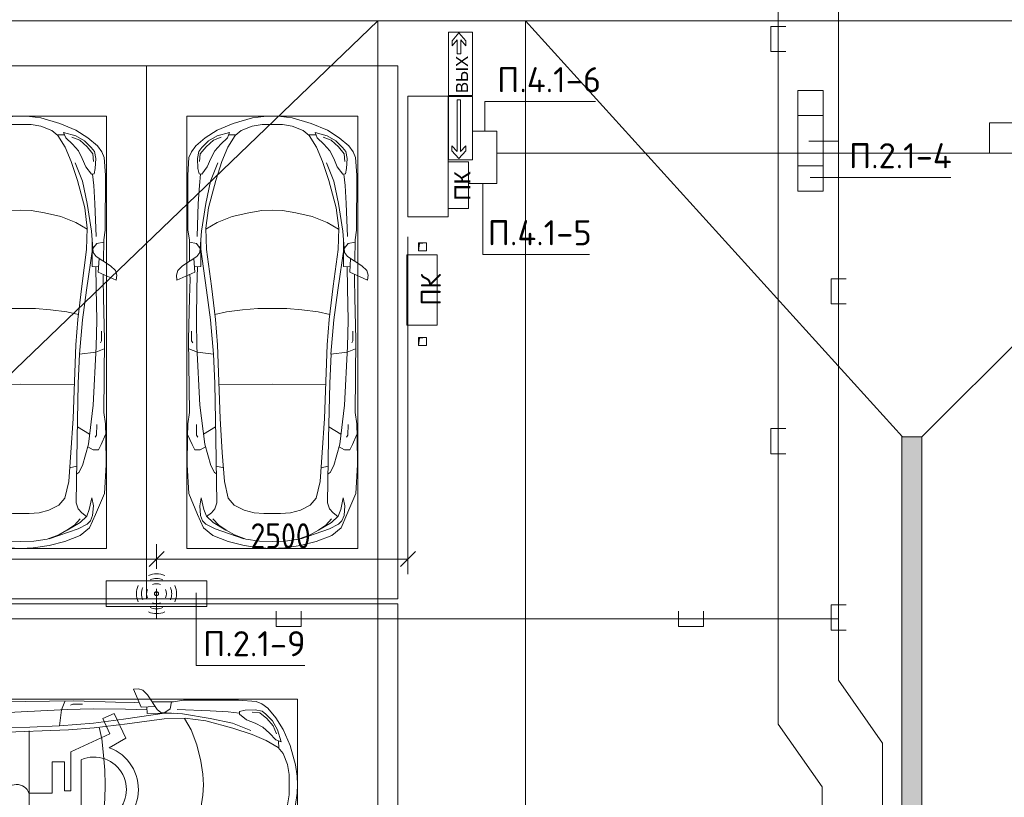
# Model space of a CAD drawing. Header units: millimetres. Extents: x -32229 to 170644, y -13689 to 125138.
# Tile 240 of 256: x 71674 to 81466, y 62374 to 70110. Entities that reach past the tile are written whole.
import ezdxf

# ---------------------------------------------------------------- set-up
doc = ezdxf.new("R2010")
doc.units = ezdxf.units.MM
for name, color, linetype, lineweight in [('A-ANNO-DIMS', 7, 'Continuous', 9), ('A-ANNO-DIMS-200', 7, 'Continuous', 9), ('A-ANNO-NOTE', 7, 'Continuous', 18), ('A-DETL-GENF', 7, 'Continuous', 18), ('A-DETL-THIN', 7, 'Continuous', 9), ('A-FLOR', 7, 'Continuous', 18), ('A-GENM', 7, 'Continuous', 18), ('C-PRKG', 7, 'Continuous', 18), ('G-ANNO-TEXT', 7, 'Continuous', 9), ('M-EQPM', 7, 'Continuous', 18), ('S-COLS', 7, 'Continuous', 18)]:
    doc.layers.add(name, color=color, linetype=linetype, lineweight=lineweight)
doc.layers.add('A-DETL', color=7, linetype='Continuous', lineweight=9, true_color=0x00a600)
doc.styles.add('Arial', font='arial.ttf', dxfattribs={"height": 160})
doc.styles.add('Arial_1', font='arial.ttf', dxfattribs={"height": 120})
doc.styles.add('GOST Common', font='GOST_Common.ttf', dxfattribs={"height": 200})
doc.styles.add('GOST Common_6', font='GOST_Common.ttf', dxfattribs={"width": 0.9, "height": 250})
doc.styles.add('ISOCPEUR', font='isocpeur.ttf', dxfattribs={"height": 250})
doc.dimstyles.new('ГОСТ_2_5_мм2', dxfattribs={"dimscale": 304.8, "dimtxt": 251.428749, "dimasz": 0.492126, "dimexe": 0.492126, "dimexo": 0.656168, "dimgap": 0.098425, "dimtad": 1, "dimdec": 0, "dimdsep": 46, "dimtxsty": 'GOST Common_6', "dimblk1": 'OBLIQUE', "dimblk2": 'OBLIQUE', "dimsah": 1, "dimcen": 0.09, "dimazin": 2, "dimtfac": 1, "dimtdec": 4, "dimtix": 1, "dimtmove": 0, "dimatfit": 3, "dimfxl": 1, "dimtvp": 1, "dimtolj": 1, "dimtzin": 0, "dimarcsym": 2})

# ---------------------------------------------------------------- blocks, each defined once
blk = doc.blocks.new('АР_Машиноместо - 5300x2500_С-V11--01 ЭО')
at = {"layer": 'A-DETL-GENF', "color": 253, "lineweight": 13, "true_color": 0xaaaaaa}
for p, q in [((1250, 4800), (1126.4, 4794.1)), ((1250, 4800), (1373.6, 4794.1)), ((812.7, 4729.4), (659.1, 4669.9)), ((680.7, 4606.5), (967, 4703.6)), ((970.2, 4771.8), (812.7, 4729.4)), ((988.2, 4706.7), (873.9, 4665.1)), ((1126.4, 4794.1), (970.2, 4771.8)), ((1122.2, 4726.4), (988.2, 4706.7)), ((1250, 4731.7), (1122.2, 4726.4)), ((1250, 4731.7), (1377.8, 4726.4)), ((1373.6, 4794.1), (1529.8, 4771.8)), ((1377.8, 4726.4), (1511.8, 4706.7)), ((1511.8, 4706.7), (1626.1, 4665.1)), ((1529.8, 4771.8), (1687.3, 4729.4)), ((1819.3, 4606.5), (1533, 4703.6)), ((1687.3, 4729.4), (1840.9, 4669.9)), ((659.1, 4669.9), (565.9, 4595.1)), ((590.7, 4560.1), (680.7, 4606.5)), ((788.5, 4617.7), (661.8, 4543.1)), ((791.3, 4619.7), (717.1, 4568.9)), ((873.9, 4665.1), (791.3, 4619.7)), ((1626.1, 4665.1), (1708.7, 4619.7)), ((1708.7, 4619.7), (1782.9, 4568.9)), ((1711.5, 4617.7), (1838.2, 4543.1)), ((1909.3, 4560.1), (1819.3, 4606.5)), ((1840.9, 4669.9), (1934.1, 4595.1)), ((565.9, 4595.1), (507.1, 4462.6)), ((536.4, 4471.4), (557.5, 4525.7)), ((557.5, 4525.7), (590.7, 4560.1)), ((661.8, 4543.1), (594.6, 4479.3)), ((717.1, 4568.9), (659.6, 4505.3)), ((1782.9, 4568.9), (1840.4, 4505.3)), ((1838.2, 4543.1), (1905.4, 4479.3)), ((1942.5, 4525.7), (1909.3, 4560.1)), ((1934.1, 4595.1), (1992.9, 4462.6)), ((1963.6, 4471.4), (1942.5, 4525.7)), ((507.1, 4462.6), (419.6, 4254.2)), ((528.4, 4374.7), (536.4, 4471.4)), ((569.5, 4413.1), (543.7, 4295.1)), ((594.6, 4479.3), (569.5, 4413.1)), ((645, 4445.5), (597.3, 4481.4)), ((679.6, 4406.3), (645, 4445.5)), ((872.7, 4370.2), (970.5, 4419.3)), ((970.5, 4419.3), (1069.6, 4447.3)), ((1069.6, 4447.3), (1167.1, 4453.2)), ((1167.1, 4453.2), (1250, 4453.9)), ((1332.9, 4453.2), (1250, 4453.9)), ((1430.4, 4447.3), (1332.9, 4453.2)), ((1529.5, 4419.3), (1430.4, 4447.3)), ((1627.3, 4370.2), (1529.5, 4419.3)), ((1820.4, 4406.3), (1855, 4445.5)), ((1855, 4445.5), (1902.7, 4481.4)), ((1905.4, 4479.3), (1930.5, 4413.1)), ((1930.5, 4413.1), (1956.3, 4295.1)), ((1971.6, 4374.7), (1963.6, 4471.4)), ((1992.9, 4462.6), (2080.4, 4254.2)), ((543.7, 4295.1), (528.4, 4374.7)), ((699.7, 4345.5), (679.6, 4406.3)), ((689.3, 3705.5), (699.7, 4345.5)), ((812.5, 4298.9), (872.7, 4370.2)), ((1687.5, 4298.9), (1627.3, 4370.2)), ((1800.3, 4345.5), (1820.4, 4406.3)), ((1810.7, 3705.5), (1800.3, 4345.5)), ((1956.3, 4295.1), (1971.6, 4374.7)), ((419.6, 4254.2), (403.4, 3968)), ((774.4, 4132.9), (812.5, 4298.9)), ((1725.6, 4132.9), (1687.5, 4298.9)), ((2080.4, 4254.2), (2096.6, 3968)), ((752.2, 3845.6), (774.4, 4132.9)), ((1747.8, 3845.6), (1725.6, 4132.9)), ((638.7, 3975.4), (675.2, 4045.5)), ((675.2, 4045.5), (694.6, 4057.6)), ((1824.8, 4045.5), (1805.4, 4057.6)), ((1861.3, 3975.4), (1824.8, 4045.5)), ((403.4, 3968), (405.6, 3688.5)), ((578.7, 3762.9), (638.7, 3975.4)), ((1921.3, 3762.9), (1861.3, 3975.4)), ((2096.6, 3968), (2094.4, 3688.5)), ((453.1, 3766.3), (478.4, 3819.3)), ((478.4, 3819.3), (532.5, 3818.1)), ((731.2, 3507.6), (752.2, 3845.6)), ((1768.8, 3507.6), (1747.8, 3845.6)), ((2021.6, 3819.3), (1967.5, 3818.1)), ((2046.9, 3766.3), (2021.6, 3819.3)), ((408.2, 3667), (453.1, 3766.3)), ((530.9, 3374.8), (578.7, 3762.9)), ((532.5, 3818.1), (585.5, 3790.5)), ((1967.5, 3818.1), (1914.5, 3790.5)), ((1969.1, 3374.8), (1921.3, 3762.9)), ((2091.8, 3667), (2046.9, 3766.3)), ((405.6, 3688.5), (409.5, 3560)), ((495.5, 3566.1), (496.8, 3671.6)), ((496.8, 3671.6), (510.1, 3691.5)), ((687.1, 3588.8), (566.5, 3663.9)), ((678.7, 3159.5), (689.3, 3705.5)), ((1821.3, 3159.5), (1810.7, 3705.5)), ((1812.9, 3588.8), (1933.5, 3663.9)), ((2003.2, 3671.6), (1989.9, 3691.5)), ((2004.5, 3566.1), (2003.2, 3671.6)), ((2094.4, 3688.5), (2090.5, 3560)), ((409.5, 3560), (426.5, 3446.8)), ((2090.5, 3560), (2073.5, 3446.8)), ((426.5, 3446.8), (417.5, 2723)), ((704.9, 2775.5), (731.2, 3507.6)), ((1795.1, 2775.5), (1768.8, 3507.6)), ((2073.5, 3446.8), (2082.5, 2723)), ((501.4, 2789.7), (530.9, 3374.8)), ((1998.6, 2789.7), (1969.1, 3374.8)), ((665.6, 2864.6), (678.7, 3159.5)), ((1834.4, 2864.6), (1821.3, 3159.5)), ((505.1, 2846.9), (420.9, 2813.3)), ((665.8, 2867.4), (505.1, 2846.9)), ((636.6, 2526.5), (665.8, 2867.4)), ((1834.2, 2867.4), (1994.9, 2846.9)), ((1863.4, 2526.5), (1834.2, 2867.4)), ((1994.9, 2846.9), (2079.1, 2813.3)), ((447.8, 2733.7), (459.7, 2756.2)), ((495.7, 2532.3), (501.4, 2789.7)), ((684.2, 2522.3), (704.9, 2775.5)), ((1815.8, 2522.3), (1795.1, 2775.5)), ((2004.3, 2532.3), (1998.6, 2789.7)), ((2052.2, 2733.7), (2040.3, 2756.2)), ((417.5, 2723), (428.2, 2308.5)), ((447.8, 2638.7), (447.8, 2733.7)), ((2052.2, 2638.7), (2052.2, 2733.7)), ((2082.5, 2723), (2071.8, 2308.5)), ((500, 2210.1), (495.7, 2532.3)), ((636.6, 2526.5), (597, 2231)), ((644.6, 2191.8), (684.2, 2522.3)), ((1855.4, 2191.8), (1815.8, 2522.3)), ((1863.4, 2526.5), (1903, 2231)), ((2000, 2210.1), (2004.3, 2532.3)), ((428.2, 2308.5), (432.3, 2119.9)), ((2071.8, 2308.5), (2067.7, 2119.9)), ((505.9, 1996), (500, 2210.1)), ((597, 2231), (535, 1798.3)), ((595.8, 1824.8), (644.6, 2191.8)), ((1904.2, 1824.8), (1855.4, 2191.8)), ((1903, 2231), (1965, 1798.3)), ((1994.1, 1996), (2000, 2210.1)), ((296.8, 2079.9), (301.4, 2130.5)), ((309.5, 2036.1), (296.8, 2079.9)), ((301.4, 2130.5), (479.9, 2052.9)), ((432.3, 2119.9), (430.7, 2073.9)), ((2198.6, 2130.5), (2020.1, 2052.9)), ((2067.7, 2119.9), (2069.3, 2073.9)), ((2190.5, 2036.1), (2203.2, 2079.9)), ((2203.2, 2079.9), (2198.6, 2130.5)), ((357.8, 1990.1), (309.5, 2036.1)), ((500.6, 1894.5), (357.8, 1990.1)), ((479.9, 2052.9), (471, 1914.3)), ((540.9, 1993.7), (476.3, 1997.9)), ((540.9, 1993.7), (539.8, 1733.1)), ((1959.1, 1993.7), (2023.7, 1997.9)), ((1959.1, 1993.7), (1960.2, 1733.1)), ((1999.4, 1894.5), (2142.2, 1990.1)), ((2020.1, 2052.9), (2029, 1914.3)), ((2142.2, 1990.1), (2190.5, 2036.1)), ((426.5, 1730.9), (427.5, 1943)), ((530.6, 1857.6), (500.6, 1894.5)), ((1969.4, 1857.6), (1999.4, 1894.5)), ((2073.5, 1730.9), (2072.5, 1943)), ((495, 1765.3), (426.6, 1753.4)), ((533.6, 1816.8), (495, 1765.3)), ((546.5, 1642.6), (530.6, 1857.6)), ((589.4, 1615.5), (595.8, 1824.8)), ((1910.6, 1615.5), (1904.2, 1824.8)), ((1953.5, 1642.6), (1969.4, 1857.6)), ((1966.4, 1816.8), (2005, 1765.3)), ((2005, 1765.3), (2073.4, 1753.4)), ((410.6, 1634.2), (426.5, 1730.9)), ((2089.4, 1634.2), (2073.5, 1730.9)), ((409.5, 1087), (410.6, 1634.2)), ((615.4, 1410.3), (589.4, 1615.5)), ((590.4, 1624.3), (703.6, 1557.1)), ((1909.6, 1624.3), (1796.4, 1557.1)), ((1884.6, 1410.3), (1910.6, 1615.5)), ((2090.5, 1087), (2089.4, 1634.2)), ((703.6, 1557.1), (852.8, 1499)), ((852.8, 1499), (1016.6, 1459.9)), ((1647.2, 1499), (1483.4, 1459.9)), ((1796.4, 1557.1), (1647.2, 1499)), ((687.4, 1141), (615.4, 1410.3)), ((1016.6, 1459.9), (1146.9, 1439.4)), ((1146.9, 1439.4), (1250, 1434.1)), ((1353.1, 1439.4), (1250, 1434.1)), ((1483.4, 1459.9), (1353.1, 1439.4)), ((1812.6, 1141), (1884.6, 1410.3)), ((420.9, 910.7), (409.5, 1087)), ((749.2, 950.3), (687.4, 1141)), ((1750.8, 950.3), (1812.6, 1141)), ((2079.1, 910.7), (2090.5, 1087)), ((505.7, 920), (510.2, 1018.7)), ((510.2, 1018.7), (521.5, 1074.5)), ((521.5, 1074.5), (548.5, 1076.2)), ((548.5, 1076.2), (603.4, 1004.8)), ((603.4, 1004.8), (639.1, 920)), ((1896.6, 1004.8), (1860.9, 920)), ((1951.5, 1076.2), (1896.6, 1004.8)), ((1978.5, 1074.5), (1951.5, 1076.2)), ((1989.8, 1018.7), (1978.5, 1074.5)), ((1994.3, 920), (1989.8, 1018.7)), ((445.9, 853.1), (420.9, 910.7)), ((519.1, 851.5), (505.7, 920)), ((639.1, 920), (677.4, 843.7)), ((809.1, 809.4), (749.2, 950.3)), ((1690.9, 809.4), (1750.8, 950.3)), ((1860.9, 920), (1822.6, 843.7)), ((1980.9, 851.5), (1994.3, 920)), ((2054.1, 853.1), (2079.1, 910.7)), ((489, 795.6), (445.9, 853.1)), ((584.4, 714.6), (489, 795.6)), ((550, 812.3), (519.1, 851.5)), ((616.5, 746.4), (550, 812.3)), ((677.4, 843.7), (737.5, 778.3)), ((881.5, 691.6), (809.1, 809.4)), ((1618.5, 691.6), (1690.9, 809.4)), ((1822.6, 843.7), (1762.5, 778.3)), ((1883.5, 746.4), (1950, 812.3)), ((1915.6, 714.6), (2011, 795.6)), ((1950, 812.3), (1980.9, 851.5)), ((2011, 795.6), (2054.1, 853.1)), ((701.8, 640.4), (584.4, 714.6)), ((703.5, 696.4), (616.5, 746.4)), ((824.6, 660.9), (703.5, 696.4)), ((737.5, 778.3), (804.5, 715.7)), ((804.5, 715.7), (824.6, 660.9)), ((888.4, 685.9), (815.2, 686.6)), ((941.4, 642.2), (881.5, 691.6)), ((1558.6, 642.2), (1618.5, 691.6)), ((1611.6, 685.9), (1684.8, 686.6)), ((1695.5, 715.7), (1675.4, 660.9)), ((1675.4, 660.9), (1796.5, 696.4)), ((1762.5, 778.3), (1695.5, 715.7)), ((1796.5, 696.4), (1883.5, 746.4)), ((1798.2, 640.4), (1915.6, 714.6)), ((861.8, 571.6), (701.8, 640.4)), ((1050.7, 599.4), (941.4, 642.2)), ((1148.8, 583), (1050.7, 599.4)), ((1351.2, 583), (1449.3, 599.4)), ((1449.3, 599.4), (1558.6, 642.2)), ((1638.2, 571.6), (1798.2, 640.4)), ((1052.6, 517.5), (861.8, 571.6)), ((1165.1, 503.1), (1052.6, 517.5)), ((1250, 581.6), (1148.8, 583)), ((1250, 500), (1165.1, 503.1)), ((1250, 581.6), (1351.2, 583)), ((1250, 500), (1334.9, 503.1)), ((1334.9, 503.1), (1447.4, 517.5)), ((1447.4, 517.5), (1638.2, 571.6))]:
    blk.add_line(p, q, dxfattribs=at)
at = {"layer": 'A-DETL-GENF', "color": 254, "lineweight": 13, "true_color": 0xd4d4d4}
for p, q in [((694.6, 3980.4), (765.1, 3996.8)), ((1805.4, 3980.4), (1734.9, 3996.8)), ((715.1, 3168.3), (1250, 3167.3)), ((1784.9, 3168.3), (1250, 3167.3)), ((677.9, 2473), (794.6, 2446)), ((1822.1, 2473), (1705.4, 2446)), ((794.6, 2446), (955.7, 2426.8)), ((955.7, 2426.8), (1105.5, 2413.7)), ((1105.5, 2413.7), (1250, 2412.9)), ((1394.5, 2413.7), (1250, 2412.9)), ((1544.3, 2426.8), (1394.5, 2413.7)), ((1705.4, 2446), (1544.3, 2426.8)), ((513.9, 1368.9), (502.3, 1696.3)), ((1986.1, 1368.9), (1997.7, 1696.3)), ((590.3, 1367.8), (546.5, 1642.6)), ((1909.7, 1367.8), (1953.5, 1642.6)), ((524.9, 1188.6), (513.9, 1368.9)), ((636.7, 1146), (590.3, 1367.8)), ((1863.3, 1146), (1909.7, 1367.8)), ((1975.1, 1188.6), (1986.1, 1368.9)), ((537.4, 1076.1), (524.9, 1188.6)), ((1962.6, 1076.1), (1975.1, 1188.6)), ((710.2, 962.8), (636.7, 1146)), ((1789.8, 962.8), (1863.3, 1146)), ((534.5, 874.4), (528.1, 949.5)), ((1965.5, 874.4), (1971.9, 949.5)), ((591.7, 805), (534.5, 874.4)), ((664.7, 739.9), (591.7, 805)), ((1835.3, 739.9), (1908.3, 805)), ((1908.3, 805), (1965.5, 874.4)), ((742.6, 707.8), (664.7, 739.9)), ((1757.4, 707.8), (1835.3, 739.9))]:
    blk.add_line(p, q, dxfattribs=at)
at = {"layer": 'C-PRKG', "color": 253, "lineweight": 13, "true_color": 0xaaaaaa}
for p, q in [((2500, 5300), (0, 5300)), ((0, 0), (0, 5300)), ((2500, 0), (2500, 5300)), ((400, 4800), (2100, 4800)), ((400, 500), (400, 4800)), ((2100, 500), (2100, 4800)), ((400, 500), (2100, 500)), ((2500, 0), (0, 0))]:
    blk.add_line(p, q, dxfattribs=at)
blk = doc.blocks.new('АР_Машиноместо - 6000x3600_С_МГН-3113491--01 ЭО')
at = {"layer": 'A-DETL-GENF', "color": 253, "lineweight": 13, "true_color": 0xaaaaaa}
for p, q in [((1126.4, 5294.1), (970.2, 5271.8)), ((1250, 5300), (1126.4, 5294.1)), ((1250, 5300), (1373.6, 5294.1)), ((1373.6, 5294.1), (1529.8, 5271.8)), ((812.7, 5229.4), (659.1, 5169.9)), ((680.7, 5106.5), (967, 5203.6)), ((970.2, 5271.8), (812.7, 5229.4)), ((988.2, 5206.7), (873.9, 5165.1)), ((1122.2, 5226.4), (988.2, 5206.7)), ((1250, 5231.7), (1122.2, 5226.4)), ((1250, 5231.7), (1377.8, 5226.4)), ((1377.8, 5226.4), (1511.8, 5206.7)), ((1511.8, 5206.7), (1626.1, 5165.1)), ((1529.8, 5271.8), (1687.3, 5229.4)), ((1819.3, 5106.5), (1533, 5203.6)), ((1687.3, 5229.4), (1840.9, 5169.9)), ((565.9, 5095.1), (507.1, 4962.6)), ((659.1, 5169.9), (565.9, 5095.1)), ((590.7, 5060.1), (680.7, 5106.5)), ((788.5, 5117.7), (661.8, 5043.1)), ((791.3, 5119.7), (717.1, 5068.9)), ((873.9, 5165.1), (791.3, 5119.7)), ((1626.1, 5165.1), (1708.7, 5119.7)), ((1708.7, 5119.7), (1782.9, 5068.9)), ((1711.5, 5117.7), (1838.2, 5043.1)), ((1909.3, 5060.1), (1819.3, 5106.5)), ((1840.9, 5169.9), (1934.1, 5095.1)), ((1934.1, 5095.1), (1992.9, 4962.6)), ((536.4, 4971.4), (557.5, 5025.7)), ((557.5, 5025.7), (590.7, 5060.1)), ((661.8, 5043.1), (594.6, 4979.3)), ((717.1, 5068.9), (659.6, 5005.3)), ((1782.9, 5068.9), (1840.4, 5005.3)), ((1838.2, 5043.1), (1905.4, 4979.3)), ((1942.5, 5025.7), (1909.3, 5060.1)), ((1963.6, 4971.4), (1942.5, 5025.7)), ((507.1, 4962.6), (419.6, 4754.2)), ((528.4, 4874.7), (536.4, 4971.4)), ((569.5, 4913.1), (543.7, 4795.1)), ((594.6, 4979.3), (569.5, 4913.1)), ((645, 4945.5), (597.3, 4981.4)), ((679.6, 4906.3), (645, 4945.5)), ((699.7, 4845.5), (679.6, 4906.3)), ((872.7, 4870.2), (970.5, 4919.3)), ((970.5, 4919.3), (1069.6, 4947.3)), ((1069.6, 4947.3), (1167.1, 4953.2)), ((1167.1, 4953.2), (1250, 4953.9)), ((1332.9, 4953.2), (1250, 4953.9)), ((1430.4, 4947.3), (1332.9, 4953.2)), ((1529.5, 4919.3), (1430.4, 4947.3)), ((1627.3, 4870.2), (1529.5, 4919.3)), ((1800.3, 4845.5), (1820.4, 4906.3)), ((1820.4, 4906.3), (1855, 4945.5)), ((1855, 4945.5), (1902.7, 4981.4)), ((1905.4, 4979.3), (1930.5, 4913.1)), ((1930.5, 4913.1), (1956.3, 4795.1)), ((1971.6, 4874.7), (1963.6, 4971.4)), ((1992.9, 4962.6), (2080.4, 4754.2)), ((543.7, 4795.1), (528.4, 4874.7)), ((689.3, 4205.5), (699.7, 4845.5)), ((774.4, 4632.9), (812.5, 4798.9)), ((812.5, 4798.9), (872.7, 4870.2)), ((1687.5, 4798.9), (1627.3, 4870.2)), ((1725.6, 4632.9), (1687.5, 4798.9)), ((1810.7, 4205.5), (1800.3, 4845.5)), ((1956.3, 4795.1), (1971.6, 4874.7)), ((419.6, 4754.2), (403.4, 4468)), ((2080.4, 4754.2), (2096.6, 4468)), ((752.2, 4345.6), (774.4, 4632.9)), ((1747.8, 4345.6), (1725.6, 4632.9)), ((638.7, 4475.4), (675.2, 4545.5)), ((675.2, 4545.5), (694.6, 4557.6)), ((1824.8, 4545.5), (1805.4, 4557.6)), ((1861.3, 4475.4), (1824.8, 4545.5)), ((403.4, 4468), (405.6, 4188.5)), ((578.7, 4262.9), (638.7, 4475.4)), ((1921.3, 4262.9), (1861.3, 4475.4)), ((2096.6, 4468), (2094.4, 4188.5)), ((453.1, 4266.3), (478.4, 4319.3)), ((478.4, 4319.3), (532.5, 4318.1)), ((532.5, 4318.1), (585.5, 4290.5)), ((731.2, 4007.6), (752.2, 4345.6)), ((1768.8, 4007.6), (1747.8, 4345.6)), ((1967.5, 4318.1), (1914.5, 4290.5)), ((2021.6, 4319.3), (1967.5, 4318.1)), ((2046.9, 4266.3), (2021.6, 4319.3)), ((408.2, 4167), (453.1, 4266.3)), ((530.9, 3874.8), (578.7, 4262.9)), ((1969.1, 3874.8), (1921.3, 4262.9)), ((2091.8, 4167), (2046.9, 4266.3)), ((405.6, 4188.5), (409.5, 4060)), ((495.5, 4066.1), (496.8, 4171.6)), ((496.8, 4171.6), (510.1, 4191.5)), ((687.1, 4088.8), (566.5, 4163.9)), ((678.7, 3659.5), (689.3, 4205.5)), ((1821.3, 3659.5), (1810.7, 4205.5)), ((1812.9, 4088.8), (1933.5, 4163.9)), ((2003.2, 4171.6), (1989.9, 4191.5)), ((2004.5, 4066.1), (2003.2, 4171.6)), ((2094.4, 4188.5), (2090.5, 4060)), ((409.5, 4060), (426.5, 3946.8)), ((2090.5, 4060), (2073.5, 3946.8)), ((426.5, 3946.8), (417.5, 3223)), ((704.9, 3275.5), (731.2, 4007.6)), ((1795.1, 3275.5), (1768.8, 4007.6)), ((2073.5, 3946.8), (2082.5, 3223)), ((501.4, 3289.7), (530.9, 3874.8)), ((1998.6, 3289.7), (1969.1, 3874.8)), ((665.6, 3364.6), (678.7, 3659.5)), ((1021.4, 3422.9), (1021.4, 3705.9)), ((1164.3, 3667.6), (1164.3, 3439.2)), ((1834.4, 3364.6), (1821.3, 3659.5)), ((1164.3, 3439.2), (1477, 3439.2)), ((1477, 3439.2), (1477, 3315.3)), ((505.1, 3346.9), (420.9, 3313.3)), ((665.8, 3367.4), (505.1, 3346.9)), ((636.6, 3026.5), (665.8, 3367.4)), ((1834.2, 3367.4), (1994.9, 3346.9)), ((1863.4, 3026.5), (1834.2, 3367.4)), ((1994.9, 3346.9), (2079.1, 3313.3)), ((447.8, 3233.7), (459.7, 3256.2)), ((447.8, 3138.7), (447.8, 3233.7)), ((495.7, 3032.3), (501.4, 3289.7)), ((684.2, 3022.3), (704.9, 3275.5)), ((1021.4, 3150), (1021.4, 3286.6)), ((1187.9, 3315.3), (1187.9, 3253.9)), ((1477, 3315.3), (1187.9, 3315.3)), ((1187.9, 3253.9), (1575.5, 3253.9)), ((1575.5, 3253.9), (1757.2, 2864.2)), ((1815.8, 3022.3), (1795.1, 3275.5)), ((2004.3, 3032.3), (1998.6, 3289.7)), ((2052.2, 3233.7), (2040.3, 3256.2)), ((2052.2, 3138.7), (2052.2, 3233.7)), ((417.5, 3223), (428.2, 2808.5)), ((1497.8, 3150), (1021.4, 3150)), ((2082.5, 3223), (2071.8, 2808.5)), ((500, 2710.1), (495.7, 3032.3)), ((636.6, 3026.5), (597, 2731)), ((644.6, 2691.8), (684.2, 3022.3)), ((1855.4, 2691.8), (1815.8, 3022.3)), ((1863.4, 3026.5), (1903, 2731)), ((2000, 2710.1), (2004.3, 3032.3)), ((1711.9, 2706.3), (1617.1, 2870.5)), ((1757.2, 2864.2), (1907, 2934)), ((1907, 2934), (1959.3, 2821.7)), ((428.2, 2808.5), (432.3, 2619.9)), ((1959.3, 2821.7), (1711.9, 2706.3)), ((2071.8, 2808.5), (2067.7, 2619.9)), ((505.9, 2496), (500, 2710.1)), ((597, 2731), (535, 2298.3)), ((595.8, 2324.8), (644.6, 2691.8)), ((1904.2, 2324.8), (1855.4, 2691.8)), ((1903, 2731), (1965, 2298.3)), ((1994.1, 2496), (2000, 2710.1)), ((296.8, 2579.9), (301.4, 2630.5)), ((309.5, 2536.1), (296.8, 2579.9)), ((301.4, 2630.5), (479.9, 2552.9)), ((432.3, 2619.9), (430.7, 2573.9)), ((479.9, 2552.9), (471, 2414.3)), ((2198.6, 2630.5), (2020.1, 2552.9)), ((2020.1, 2552.9), (2029, 2414.3)), ((2067.7, 2619.9), (2069.3, 2573.9)), ((2190.5, 2536.1), (2203.2, 2579.9)), ((2203.2, 2579.9), (2198.6, 2630.5)), ((357.8, 2490.1), (309.5, 2536.1)), ((500.6, 2394.5), (357.8, 2490.1)), ((540.9, 2493.7), (476.3, 2497.9)), ((540.9, 2493.7), (539.8, 2233.1)), ((1959.1, 2493.7), (2023.7, 2497.9)), ((1959.1, 2493.7), (1960.2, 2233.1)), ((1999.4, 2394.5), (2142.2, 2490.1)), ((2142.2, 2490.1), (2190.5, 2536.1)), ((426.5, 2230.9), (427.5, 2443)), ((530.6, 2357.6), (500.6, 2394.5)), ((546.5, 2142.6), (530.6, 2357.6)), ((1953.5, 2142.6), (1969.4, 2357.6)), ((1969.4, 2357.6), (1999.4, 2394.5)), ((2073.5, 2230.9), (2072.5, 2443)), ((495, 2265.3), (426.6, 2253.4)), ((533.6, 2316.8), (495, 2265.3)), ((589.4, 2115.5), (595.8, 2324.8)), ((1910.6, 2115.5), (1904.2, 2324.8)), ((1966.4, 2316.8), (2005, 2265.3)), ((2005, 2265.3), (2073.4, 2253.4)), ((410.6, 2134.2), (426.5, 2230.9)), ((2089.4, 2134.2), (2073.5, 2230.9)), ((409.5, 1587), (410.6, 2134.2)), ((615.4, 1910.3), (589.4, 2115.5)), ((590.4, 2124.3), (703.6, 2057.1)), ((703.6, 2057.1), (852.8, 1999)), ((1796.4, 2057.1), (1647.2, 1999)), ((1909.6, 2124.3), (1796.4, 2057.1)), ((1884.6, 1910.3), (1910.6, 2115.5)), ((2090.5, 1587), (2089.4, 2134.2)), ((852.8, 1999), (1016.6, 1959.9)), ((1016.6, 1959.9), (1146.9, 1939.4)), ((1483.4, 1959.9), (1353.1, 1939.4)), ((1647.2, 1999), (1483.4, 1959.9)), ((687.4, 1641), (615.4, 1910.3)), ((1146.9, 1939.4), (1250, 1934.1)), ((1353.1, 1939.4), (1250, 1934.1)), ((1812.6, 1641), (1884.6, 1910.3)), ((420.9, 1410.7), (409.5, 1587)), ((510.2, 1518.7), (521.5, 1574.5)), ((521.5, 1574.5), (548.5, 1576.2)), ((548.5, 1576.2), (603.4, 1504.8)), ((749.2, 1450.3), (687.4, 1641)), ((1750.8, 1450.3), (1812.6, 1641)), ((1951.5, 1576.2), (1896.6, 1504.8)), ((1978.5, 1574.5), (1951.5, 1576.2)), ((1989.8, 1518.7), (1978.5, 1574.5)), ((2079.1, 1410.7), (2090.5, 1587)), ((505.7, 1420), (510.2, 1518.7)), ((603.4, 1504.8), (639.1, 1420)), ((1896.6, 1504.8), (1860.9, 1420)), ((1994.3, 1420), (1989.8, 1518.7)), ((445.9, 1353.1), (420.9, 1410.7)), ((519.1, 1351.5), (505.7, 1420)), ((639.1, 1420), (677.4, 1343.7)), ((809.1, 1309.4), (749.2, 1450.3)), ((1690.9, 1309.4), (1750.8, 1450.3)), ((1860.9, 1420), (1822.6, 1343.7)), ((1980.9, 1351.5), (1994.3, 1420)), ((2054.1, 1353.1), (2079.1, 1410.7)), ((489, 1295.6), (445.9, 1353.1)), ((584.4, 1214.6), (489, 1295.6)), ((550, 1312.3), (519.1, 1351.5)), ((616.5, 1246.4), (550, 1312.3)), ((677.4, 1343.7), (737.5, 1278.3)), ((737.5, 1278.3), (804.5, 1215.7)), ((881.5, 1191.6), (809.1, 1309.4)), ((1618.5, 1191.6), (1690.9, 1309.4)), ((1762.5, 1278.3), (1695.5, 1215.7)), ((1822.6, 1343.7), (1762.5, 1278.3)), ((1883.5, 1246.4), (1950, 1312.3)), ((1915.6, 1214.6), (2011, 1295.6)), ((1950, 1312.3), (1980.9, 1351.5)), ((2011, 1295.6), (2054.1, 1353.1)), ((701.8, 1140.4), (584.4, 1214.6)), ((703.5, 1196.4), (616.5, 1246.4)), ((824.6, 1160.9), (703.5, 1196.4)), ((804.5, 1215.7), (824.6, 1160.9)), ((888.4, 1185.9), (815.2, 1186.6)), ((941.4, 1142.2), (881.5, 1191.6)), ((1558.6, 1142.2), (1618.5, 1191.6)), ((1611.6, 1185.9), (1684.8, 1186.6)), ((1695.5, 1215.7), (1675.4, 1160.9)), ((1675.4, 1160.9), (1796.5, 1196.4)), ((1796.5, 1196.4), (1883.5, 1246.4)), ((1798.2, 1140.4), (1915.6, 1214.6)), ((861.8, 1071.6), (701.8, 1140.4)), ((1050.7, 1099.4), (941.4, 1142.2)), ((1148.8, 1083), (1050.7, 1099.4)), ((1250, 1081.6), (1148.8, 1083)), ((1250, 1081.6), (1351.2, 1083)), ((1351.2, 1083), (1449.3, 1099.4)), ((1449.3, 1099.4), (1558.6, 1142.2)), ((1638.2, 1071.6), (1798.2, 1140.4)), ((1052.6, 1017.5), (861.8, 1071.6)), ((1165.1, 1003.1), (1052.6, 1017.5)), ((1250, 1000), (1165.1, 1003.1)), ((1250, 1000), (1334.9, 1003.1)), ((1334.9, 1003.1), (1447.4, 1017.5)), ((1447.4, 1017.5), (1638.2, 1071.6))]:
    blk.add_line(p, q, dxfattribs=at)
at = {"layer": 'A-DETL-GENF', "color": 254, "lineweight": 13, "true_color": 0xd4d4d4}
for p, q in [((694.6, 4480.4), (765.1, 4496.8)), ((1805.4, 4480.4), (1734.9, 4496.8)), ((715.1, 3668.3), (1250, 3667.3)), ((1784.9, 3668.3), (1250, 3667.3)), ((677.9, 2973), (794.6, 2946)), ((794.6, 2946), (955.7, 2926.8)), ((1705.4, 2946), (1544.3, 2926.8)), ((1822.1, 2973), (1705.4, 2946)), ((955.7, 2926.8), (1105.5, 2913.7)), ((1105.5, 2913.7), (1250, 2912.9)), ((1394.5, 2913.7), (1250, 2912.9)), ((1544.3, 2926.8), (1394.5, 2913.7)), ((513.9, 1868.9), (502.3, 2196.3)), ((1986.1, 1868.9), (1997.7, 2196.3)), ((590.3, 1867.8), (546.5, 2142.6)), ((1909.7, 1867.8), (1953.5, 2142.6)), ((524.9, 1688.6), (513.9, 1868.9)), ((636.7, 1646), (590.3, 1867.8)), ((1863.3, 1646), (1909.7, 1867.8)), ((1975.1, 1688.6), (1986.1, 1868.9)), ((537.4, 1576.1), (524.9, 1688.6)), ((1962.6, 1576.1), (1975.1, 1688.6)), ((710.2, 1462.8), (636.7, 1646)), ((1789.8, 1462.8), (1863.3, 1646)), ((534.5, 1374.4), (528.1, 1449.5)), ((591.7, 1305), (534.5, 1374.4)), ((1908.3, 1305), (1965.5, 1374.4)), ((1965.5, 1374.4), (1971.9, 1449.5)), ((664.7, 1239.9), (591.7, 1305)), ((1835.3, 1239.9), (1908.3, 1305)), ((742.6, 1207.8), (664.7, 1239.9)), ((1757.4, 1207.8), (1835.3, 1239.9))]:
    blk.add_line(p, q, dxfattribs=at)
at = {"layer": 'A-DETL-GENF', "color": 253, "lineweight": 13, "true_color": 0xaaaaaa}
for centre, radius, start, end in [((1120.8, 3791.3), 131.1, 289.36321, 220.63679), ((1203.2, 3021.5), 440.6, 114.36597, 339.96019), ((1203.2, 3021.5), 321.5, 124.43786, 23.56214)]:
    blk.add_arc(centre, radius, start, end, dxfattribs=at)
at = {"layer": 'C-PRKG', "color": 253, "lineweight": 13, "true_color": 0xaaaaaa}
for p, q in [((3050, 6000), (-500, 6000)), ((3050, 0), (3050, 6000)), ((400, 5300), (2100, 5300)), ((400, 1000), (400, 5300)), ((2100, 1000), (2100, 5300)), ((400, 1000), (2100, 1000)), ((3050, 0), (-500, 0))]:
    blk.add_line(p, q, dxfattribs=at)
blk = doc.blocks.new('АР_Лоток - 200х100h_ЛВ1-7517490--01 ЭО')
at = {"layer": 'M-EQPM', "lineweight": 13, "true_color": 0xf3f3f3}
blk.add_hatch(color=7, dxfattribs=at).paths.add_polyline_path([(4035, 75), (4035, 100), (0, 100), (0, -100), (4035, -100), (4035, -60)])
at = {"layer": 'M-EQPM', "color": 253, "lineweight": 13, "true_color": 0xaaaaaa}
for p, q in [((4035, 75), (4035, 100)), ((4035, -100), (4035, -75))]:
    blk.add_line(p, q, dxfattribs=at)
blk = doc.blocks.new('АР_Канал вертикальный прямоугольный - ПК-V69--01 ЭО')
at = {"layer": 'M-EQPM', "color": 253, "lineweight": 13, "true_color": 0xaaaaaa}
for p, q in [((350, 150), (-350, 150)), ((-350, 150), (-350, -150)), ((-350, -150), (-350, 150)), ((-350, 150), (350, 150)), ((350, -150), (350, 150)), ((350, 150), (350, -150)), ((-350, -150), (350, -150)), ((350, -150), (-350, -150))]:
    blk.add_line(p, q, dxfattribs=at)
blk = doc.blocks.new('АР_Канал вертикальный прямоугольный - АПТ-5386077--01 ЭО')
at = {"layer": 'M-EQPM', "lineweight": 13, "true_color": 0xe2e2e2}
blk.add_hatch(color=254, dxfattribs=at).paths.add_polyline_path([(-40, -40), (-32, 32), (40, 40), (-40, 40)])
at = {"layer": 'M-EQPM', "color": 253, "lineweight": 13, "true_color": 0xaaaaaa}
for p, q in [((40, 40), (-40, 40)), ((-40, 40), (-40, -40)), ((40, 40), (-40, 40)), ((-40, 40), (-40, -40)), ((-40, -40), (-40, 40)), ((-40, 40), (40, 40)), ((-40, -40), (-32, 32)), ((-40, -40), (-32, 32)), ((-32, 32), (40, 40)), ((-32, 32), (40, 40)), ((40, -40), (40, 40)), ((40, 40), (40, -40)), ((-40, -40), (40, -40)), ((40, -40), (-40, -40))]:
    blk.add_line(p, q, dxfattribs=at)
blk = doc.blocks.new('АР-Заполнение деф_ шва - Д_ш_-4338032--01 ЭО')
at = {"layer": 'A-GENM', "color": 253, "lineweight": 13, "true_color": 0xaaaaaa}
blk.add_line((0, -25), (49475, -25), dxfattribs=at)
blk = doc.blocks.new('Наметкина 10_РД_АР_П_rvt-1--01 ЭО')
at = {"layer": 'A-FLOR', "color": 253, "lineweight": 13, "true_color": 0xaaaaaa}
for p, q in [((35335.3, 70100), (75235.3, 70100)), ((75235.3, 70100), (69435.3, 64525)), ((75235.3, 70100), (75235.3, 60750)), ((76705.3, 70100), (75235.3, 70100)), ((75235.3, 70100), (75235.3, 60750)), ((76705.3, 30150), (76705.3, 70100)), ((80454.7, 65960), (76705.3, 70100)), ((76705.3, 70100), (84785.3, 70100)), ((76705.3, 60750), (76705.3, 70100)), ((80645.3, 65960), (83285.3, 68600)), ((80445.3, 30150), (80445.3, 65960)), ((80445.3, 65960), (80454.7, 65960)), ((80454.7, 65960), (80645.3, 65960)), ((80645.3, 65960), (80645.3, 30150))]:
    blk.add_line(p, q, dxfattribs=at)
at = {"layer": 'S-COLS', "color": 253, "lineweight": 15, "true_color": 0xaaaaaa}
for p, q in [((75935.3, 69350), (75535.3, 69350)), ((75535.3, 69350), (75535.3, 68150)), ((75935.3, 68150), (75935.3, 69350)), ((75535.3, 68150), (75935.3, 68150))]:
    blk.add_line(p, q, dxfattribs=at)
at = {"layer": 'A-GENM', "color": 253, "lineweight": 13, "true_color": 0xaaaaaa}
blk.add_blockref('АР-Заполнение деф_ шва - Д_ш_-4338032--01 ЭО', (35335.3, 70125), dxfattribs=at)
at = {"layer": 'C-PRKG', "color": 253, "lineweight": 13, "true_color": 0xaaaaaa}
for name, p, rotation in [('АР_Машиноместо - 5300x2500_С-V11--01 ЭО', (72935.3, 69650), 180), ('АР_Машиноместо - 5300x2500_С-V11--01 ЭО', (75435.3, 69650), 180), ('АР_Машиноместо - 6000x3600_С_МГН-3113491--01 ЭО', (75435.3, 61250), 90.00000000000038)]:
    blk.add_blockref(name, p, dxfattribs=dict(at, rotation=rotation))
at = {"layer": 'M-EQPM', "color": 253, "lineweight": 13, "true_color": 0xaaaaaa}
for p in [(75680.3, 67850), (75680.3, 66910)]:
    blk.add_blockref('АР_Канал вертикальный прямоугольный - АПТ-5386077--01 ЭО', p, dxfattribs=at)
for name, p, rotation in [('АР_Канал вертикальный прямоугольный - ПК-V69--01 ЭО', (75675.3, 67420), 90.00000000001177), ('АР_Лоток - 200х100h_ЛВ1-7517490--01 ЭО', (80545.3, 65960), 270)]:
    blk.add_blockref(name, p, dxfattribs=dict(at, rotation=rotation))
at = {"layer": 'A-ANNO-NOTE', "color": 253, "lineweight": 5, "true_color": 0xaaaaaa, "insert": (75762.6, 67423.8), "char_height": 200, "width": 330, "attachment_point": 5, "rotation": 90, "line_spacing_factor": 1.022766, "style": 'GOST Common'}
blk.add_mtext('\\pt2540,5080,7620,10160,12700,15240,17780,20320,22860,25400,27940,30480,33020,35560,38100,40640,43180,45720,48260,50800,53340,55880,58420,60960,63500,66040,68580,71120,73660,76200,78740,81280;ПК', dxfattribs=at)
blk = doc.blocks.new('DIMBLOCK120--01 ЭО')
at = {"layer": 'A-ANNO-DIMS-200'}
for p, q in [((67035, 64647.8), (67035, 64893.8)), ((73035, 64647.8), (73035, 64893.8)), ((67035, 64743.8), (66960, 64668.8)), ((67035, 64743.8), (67110, 64818.8)), ((67035, 64743.8), (73035, 64743.8)), ((67035, 64743.8), (67035, 64647.8)), ((73035, 64743.8), (72960, 64668.8)), ((73035, 64743.8), (73110, 64818.8)), ((73035, 64743.8), (73035, 64647.8))]:
    blk.add_line(p, q, dxfattribs=at)
at = {"layer": 'A-ANNO-DIMS-200', "color": 0, "insert": (69719.7, 65100.5), "char_height": 250, "width": 756.843, "attachment_point": 1, "line_spacing_factor": 1.022761, "style": 'GOST Common_6'}
blk.add_mtext('6000', dxfattribs=at)
blk = doc.blocks.new('_Oblique')
at = {"color": 0, "linetype": 'ByBlock', "lineweight": -2}
blk.add_line((-0.5, -0.5), (0.5, 0.5), dxfattribs=at)
blk = doc.blocks.new('DIMBLOCK121--01 ЭО')
at = {"layer": 'A-ANNO-DIMS-200'}
for p, q in [((75535.3, 67950), (75535.3, 64593.8)), ((75535.3, 64743.8), (75535.3, 67950)), ((73035, 64647.8), (73035, 64893.8)), ((73035, 64743.8), (72960, 64668.8)), ((73035, 64743.8), (73110, 64818.8)), ((73035, 64743.8), (75535.3, 64743.8)), ((73035, 64743.8), (73035, 64647.8)), ((75535.3, 64743.8), (75460.3, 64668.8)), ((75535.3, 64743.8), (75610.3, 64818.8))]:
    blk.add_line(p, q, dxfattribs=at)
at = {"layer": 'A-ANNO-DIMS-200', "color": 0, "insert": (73969.8, 65100.5), "char_height": 250, "width": 756.843, "attachment_point": 1, "line_spacing_factor": 1.022761, "style": 'GOST Common_6'}
blk.add_mtext('2500', dxfattribs=at)

msp = doc.modelspace()

# ---------------------------------------------------------------- linework, layer by layer
at = {"layer": 'A-ANNO-NOTE', "color": 1, "lineweight": 9, "true_color": 0xff0000}
for p, q in [((75936.7, 69354.6), (75936.7, 69986.8)), ((75936.7, 69986.8), (76176.7, 69986.8)), ((75937.1, 69986.3), (76176.7, 69986.3)), ((75937.1, 69986.3), (75937.1, 69355.1)), ((75973.2, 69901.2), (76042, 69979.8)), ((76042, 69979.8), (76110.8, 69901.2)), ((76176.7, 69986.8), (76176.7, 69354.6)), ((76176.7, 69986.3), (76176.7, 69355.1)), ((76024.7, 69911.1), (75973.2, 69851.5)), ((75973.2, 69851.5), (75973.2, 69901.2)), ((76024.7, 69771.1), (76024.7, 69911.1)), ((76110.8, 69851.5), (76059.3, 69911.1)), ((76059.3, 69911.1), (76059.3, 69771.1)), ((76110.8, 69901.2), (76110.8, 69851.5)), ((76059.3, 69771.1), (76024.7, 69771.1)), ((75936.4, 68714.6), (75936.4, 69346.8)), ((75936.4, 69346.8), (76176.4, 69346.8)), ((76176.7, 69354.6), (75936.7, 69354.6)), ((75936.7, 69346.3), (76176.4, 69346.3)), ((75936.7, 69346.3), (75936.7, 68715.1)), ((76176.7, 69355.1), (75937.1, 69355.1)), ((76176.4, 69346.8), (76176.4, 68714.6)), ((76176.4, 69346.3), (76176.4, 68715.1)), ((76023.6, 68797.1), (76023.6, 69312.4)), ((76023.6, 69312.4), (76058.2, 69312.4)), ((76058.2, 69312.4), (76058.2, 68797.1)), ((75972.1, 68807), (75972.1, 68856.7)), ((75972.1, 68856.7), (76023.6, 68797.1)), ((76058.2, 68797.1), (76109.7, 68856.7)), ((76109.7, 68856.7), (76109.7, 68807)), ((76040.9, 68728.5), (75972.1, 68807)), ((76109.7, 68807), (76040.9, 68728.5)), ((75936.3, 68696.3), (75936.3, 68231.6)), ((76137.5, 68696.3), (75936.3, 68696.3)), ((76176.4, 68714.6), (75936.4, 68714.6)), ((76176.4, 68715.1), (75936.7, 68715.1)), ((76137.5, 68231.6), (76137.5, 68696.3)), ((75936.3, 68231.6), (76137.5, 68231.6))]:
    msp.add_line(p, q, dxfattribs=at)
at = {"layer": 'A-ANNO-NOTE', "color": 5, "lineweight": 9, "true_color": 0x0000ff}
for p, q in [((79411, 68405.3), (79411, 69405.3)), ((79411, 69405.3), (79663.6, 69405.3)), ((79663.6, 69405.3), (79663.6, 68405.3)), ((79411, 69155.3), (79663.6, 69155.3)), ((79663.6, 68655.3), (79411, 68655.3)), ((79663.6, 68405.3), (79411, 68405.3)), ((72534.4, 64526.6), (73534.4, 64526.6)), ((72534.4, 64273.9), (72534.4, 64526.6)), ((73534.4, 64526.6), (73534.4, 64273.9)), ((73534.4, 64273.9), (72534.4, 64273.9))]:
    msp.add_line(p, q, dxfattribs=at)
for centre in [(73033.5, 64400.1), (73034.4, 64401), (73034.4, 64399.2), (73035.3, 64400.1)]:
    msp.add_circle(centre, 20, dxfattribs=at)
for centre, radius, start, end in [((73034.4, 64399.2), 199.6, 66, 114), ((73034.4, 64399.2), 151.5, 66, 114), ((73035.3, 64400.1), 199.6, 156, 204), ((73035.3, 64400.1), 151.5, 156, 204), ((73035.3, 64400.1), 99.8, 156, 204), ((73034.4, 64399.2), 99.8, 66, 114), ((73033.5, 64400.1), 99.8, 336, 24), ((73033.5, 64400.1), 151.5, 336, 24), ((73033.5, 64400.1), 199.6, 336, 24), ((73034.4, 64401), 151.5, 246, 294), ((73034.4, 64401), 99.8, 246, 294), ((73034.4, 64401), 199.6, 246, 294)]:
    msp.add_arc(centre, radius, start, end, dxfattribs=at)
at = {"layer": 'A-DETL', "color": 1, "true_color": 0xff0000}
for p, q in [((79217.5, 63102.5), (79217.5, 73024.2)), ((79292.5, 70042.6), (79142.5, 70042.6)), ((79142.5, 70042.6), (79142.5, 69792.6)), ((79142.5, 69792.6), (79292.5, 69792.6)), ((76178.1, 69000.7), (76418.1, 69000.7)), ((76418.1, 69000.7), (76418.1, 68480.7)), ((76414.5, 68782.6), (82594.5, 68782.6)), ((76418.1, 68480.7), (76138.1, 68480.7)), ((79292.5, 66042.6), (79142.5, 66042.6)), ((79142.5, 66042.6), (79142.5, 65792.6)), ((79142.5, 65792.6), (79292.5, 65792.6)), ((79655.3, 62477.3), (79217.5, 63102.5)), ((79655.3, 32898.9), (79655.3, 62477.3))]:
    msp.add_line(p, q, dxfattribs=at)
at = {"layer": 'A-DETL', "color": 5, "true_color": 0x0000ff}
for p, q in [((79817.5, 63539.2), (79817.5, 72426.4)), ((79520.9, 68902.3), (79817.5, 68902.3)), ((79892.5, 67533.4), (79742.5, 67533.4)), ((79742.5, 67533.4), (79742.5, 67283.4)), ((79742.5, 67283.4), (79892.5, 67283.4)), ((73035, 64447.8), (73035, 64149.7)), ((79892.5, 64288.6), (79742.5, 64288.6)), ((79742.5, 64288.6), (79742.5, 64038.6)), ((13535.1, 64149.7), (79817.5, 64149.7)), ((74224.1, 64224.7), (74224.1, 64074.7)), ((74474.1, 64074.7), (74474.1, 64224.7)), ((78224.1, 64224.7), (78224.1, 64074.7)), ((78474.1, 64074.7), (78474.1, 64224.7)), ((74224.1, 64074.7), (74474.1, 64074.7)), ((78224.1, 64074.7), (78474.1, 64074.7)), ((79742.5, 64038.6), (79892.5, 64038.6)), ((80255.3, 62913.9), (79817.5, 63539.2)), ((80255.3, 33498.9), (80255.3, 62913.9))]:
    msp.add_line(p, q, dxfattribs=at)
at = {"layer": 'A-DETL-THIN'}
for p, q in [((76300.3, 69297.8), (77400.3, 69297.8)), ((76300.3, 69297.8), (76300.3, 68997.8)), ((81318.6, 69082.6), (82418.6, 69082.6)), ((81318.6, 69082.6), (81318.6, 68782.6)), ((76280.3, 67775.2), (76280.3, 68480.7)), ((79533.5, 68541.3), (80932.6, 68541.3)), ((76280.3, 67775.2), (77340.3, 67775.2)), ((73429.7, 63687.1), (73429.7, 64407.1)), ((73429.7, 63687.1), (74509.7, 63687.1))]:
    msp.add_line(p, q, dxfattribs=at)

# ---------------------------------------------------------------- block references
at = {"lineweight": 5}
msp.add_blockref('Наметкина 10_РД_АР_П_rvt-1--01 ЭО', (0, 0), dxfattribs=at)

# ---------------------------------------------------------------- texts
at = {"layer": 'A-ANNO-NOTE', "color": 1, "lineweight": 9, "true_color": 0xff0000, "attachment_point": 5, "rotation": 90, "line_spacing_factor": 0.936439}
for s, insert, char_height, width, style in [('\\pt20.0004,39.9996,60,80.0004,99.9996,120,140.0004,159.9996,180,200.0004,219.9996,240,260.0004,279.9996,300,320.0004,339.9996,360,380.0004,399.9996,420,440.0004,459.9996,480,500.0004,519.9996,540,560.0004,579.9996,600,620.0004,639.9996;ВЫХ', (76072.1, 69565.3), 120, 370, 'Arial_1'), ('\\pt0.0208,0.04,0.0608,0.08,0.1008,0.12,0.1408,0.16,0.1808,0.2,0.2208,0.24,0.2608,0.28,0.3008,0.32,0.3408,0.36,0.3808,0.4,0.4208,0.44,0.4608,0.48,0.5008,0.52,0.5408,0.56,0.5808,0.6,0.6208,0.64;ПК', (76076.9, 68456.6), 160, 280.78, 'Arial')]:
    msp.add_mtext(s, dxfattribs=dict(at, insert=insert, char_height=char_height, width=width, style=style))
at = {"layer": 'G-ANNO-TEXT', "char_height": 250, "attachment_point": 1, "line_spacing_factor": 1.139951, "style": 'ISOCPEUR'}
for s, insert, width in [('\\pt600,1200,1800,2400,3000,3600,4200,4800,5400,6000,6600,7200,7800,8400,9000,9600,10200,10800,11400,12000,12600,13200,13800,14400,15000,15600,16200,16800,17400,18000,18600,19200;П.4.1-6', (76422.3, 69638.1), 1042.32), ('\\pt600,1200,1800,2400,3000,3600,4200,4800,5400,6000,6600,7200,7800,8400,9000,9600,10200,10800,11400,12000,12600,13200,13800,14400,15000,15600,16200,16800,17400,18000,18600,19200;П.2.1-4', (79920.3, 68881.6), 1042.32), ('\\pt600,1200,1800,2400,3000,3600,4200,4800,5400,6000,6600,7200,7800,8400,9000,9600,10200,10800,11400,12000,12600,13200,13800,14400,15000,15600,16200,16800,17400,18000,18600,19200;П.4.1-5', (76328, 68115.6), 1042.32), ('\\pt600,1200,1800,2400,3000,3600,4200,4800,5400,6000,6600,7200,7800,8400,9000,9600,10200,10800,11400,12000,12600,13200,13800,14400,15000,15600,16200,16800,17400,18000,18600,19200;П.2.1-9', (73497.4, 64027.4), 1016.06)]:
    msp.add_mtext(s, dxfattribs=dict(at, insert=insert, width=width))

# ---------------------------------------------------------------- dimensions: what is measured, and where the dimension line sits
at = {"layer": 'A-ANNO-DIMS'}
for base, p1, p2, override, picture, middle in [((75535.3, 64743.8), (73035, 64447.8), (75535.3, 68150), {"dimpost": '<>', "dimfxl": 4467.421305}, 'DIMBLOCK121--01 ЭО', (74285.2, 64898.8)), ((73035, 64743.8), (67035, 64447.8), (73035, 64447.8), {"dimpost": '<>', "dimfxl": 6000}, 'DIMBLOCK120--01 ЭО', (70035, 64898.8))]:
    dim = msp.add_linear_dim(base=base, p1=p1, p2=p2, dimstyle='ГОСТ_2_5_мм2', override=override, dxfattribs=at)
    dim.commit()
    dim.dimension.update_dxf_attribs({"geometry": picture, "text_midpoint": middle})

doc.saveas('drawing.dxf')
